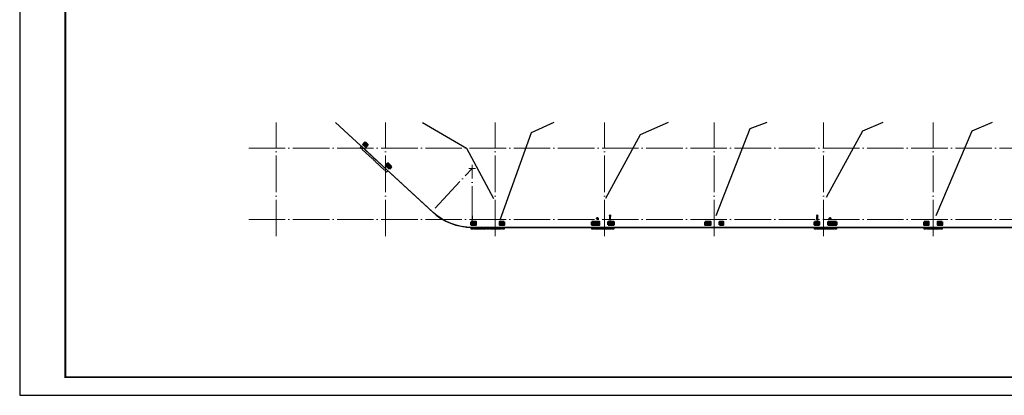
# Model space of a CAD drawing. Extents: x 447288 to 563800, y -194684 to 241749.
# Tile 73 of 91: x 458700 to 512654, y 46024 to 66621. Entities that reach past the tile are written whole.
import ezdxf

# ---------------------------------------------------------------- set-up
doc = ezdxf.new("R2010")
doc.units = 0
doc.header["$LTSCALE"] = 1000
for name, pattern in [('jz-g2#$0$pm-ktbf$0$DASH', [0.35, 0.25, -0.1]), ('jz-g2#$0$pm-ktbf$0$DOTE', [2.42, 2, -0.2, 0.02, -0.2]), ('jz-g2#$0$pm-ktbf$0$P+2号楼+屋顶$0$$1$DOTE', [2.42, 2, -0.2, 0.02, -0.2])]:
    doc.linetypes.add(name, pattern=pattern)
doc.layers.get('0').update_dxf_attribs({"lineweight": 20})
for name, color, linetype in [('jz-g2#$0$A-OVER', 7, 'Continuous'), ('jz-g2#$0$pm-1f$0$A-OVER', 7, 'Continuous'), ('jz-g2#$0$pm-ktbf$0$A-OVER', 7, 'Continuous'), ('jz-g2#$0$pm-ktbf$0$A-ROOF-WATER', 4, 'Continuous'), ('jz-g2#$0$pm-ktbf$0$A-面积', 21, 'Continuous'), ('jz-g2#$0$pm-ktbf$0$P+2号楼+屋顶$0$$1$A-ROOF-WATER', 4, 'Continuous'), ('jz-g2#$0$PUB_TITLE', 4, 'Continuous'), ('PUB_DIM', 3, 'Continuous'), ('PUB_TITLE', 4, 'Continuous')]:
    doc.layers.add(name, color=color, linetype=linetype)
for name, color, linetype, lineweight in [('jz-g2#$0$pm-ktbf$0$A-LVTRY', 155, 'Continuous', 20), ('jz-g2#$0$pm-ktbf$0$A-LVTRY-1', 155, 'Continuous', 20), ('jz-g2#$0$pm-ktbf$0$DOTE', 10, 'jz-g2#$0$pm-ktbf$0$DOTE', 9), ('jz-g2#$0$pm-ktbf$0$P+2号楼+屋顶$0$$1$A-LVTRY-1', 155, 'Continuous', 20), ('jz-g2#$0$WALL', 9, 'Continuous', 50)]:
    doc.layers.add(name, color=color, linetype=linetype, lineweight=lineweight)

# ---------------------------------------------------------------- blocks, each defined once
blk = doc.blocks.new('jz-g2#$0$pm-ktbf$0$P+2号楼+屋顶$0$$1$W-pipe-1')
at = {"layer": 'jz-g2#$0$pm-ktbf$0$P+2号楼+屋顶$0$$1$A-LVTRY-1', "color": 1, "linetype": 'jz-g2#$0$pm-ktbf$0$P+2号楼+屋顶$0$$1$DOTE', "ltscale": 0.01}
for points in [[(75, 0), (-75, 0)], [(0, 75), (0, -75)]]:
    blk.add_lwpolyline(points, dxfattribs=at)
at = {"layer": 'jz-g2#$0$pm-ktbf$0$P+2号楼+屋顶$0$$1$A-LVTRY-1'}
for radius in [55, 45]:
    blk.add_circle((0, 0), radius, dxfattribs=at)
blk = doc.blocks.new('jz-g2#$0$pm-1f$0$DSFSDF')
at = {"layer": 'jz-g2#$0$pm-1f$0$A-OVER'}
blk.add_lwpolyline([(696399, 115988), (695399, 115988), (695399, 115888), (695499, 115888), (695499, 115913), (695549, 115913), (695549, 115888), (696249, 115888), (696249, 115913), (696299, 115913), (696299, 115888), (696399, 115888), (696399, 115988)], dxfattribs=at)
blk = doc.blocks.new('jz-g2#$0$pm-1f$0$SDFSF')
at = {"layer": 'jz-g2#$0$pm-1f$0$A-OVER'}
blk.add_lwpolyline([(684399, 115988), (683199, 115988), (683199, 115888), (683299, 115888), (683299, 115913), (683349, 115913), (683349, 115888), (684249, 115888), (684249, 115913), (684299, 115913), (684299, 115888), (684399, 115888), (684399, 115988)], dxfattribs=at)
blk = doc.blocks.new('jz-g2#$0$A$Cbc82c78b')
h = blk.add_hatch(color=8)
h.dxf.hatch_style = 1
h.paths.add_polyline_path([(115, 4534), (0, 4409), (147, 4273), (262, 4398)])
h = blk.add_hatch(color=8)
h.dxf.hatch_style = 1
h.paths.add_polyline_path([(1453, 3065), (1248, 3255), (1364, 3379), (1569, 3190)])
h = blk.add_hatch(color=8)
h.dxf.hatch_style = 1
h.paths.add_polyline_path([(5932, 170), (5932, 0), (6190, 0), (6190, 170)])
h = blk.add_hatch(color=8)
h.dxf.hatch_style = 1
h.paths.add_polyline_path([(7741, 170), (7491, 170), (7491, 0), (7741, 0)])
h = blk.add_hatch(color=8)
h.dxf.hatch_style = 1
h.paths.add_polyline_path([(12541, 170), (12941, 170), (12941, 0), (12541, 0)])
h = blk.add_hatch(color=8)
h.dxf.hatch_style = 1
h.paths.add_polyline_path([(13441, 0), (13741, 0), (13741, 170), (13441, 170)])
h = blk.add_hatch(color=8)
h.dxf.hatch_style = 1
h.paths.add_polyline_path([(18741, 170), (19041, 170), (19041, 0), (18741, 0)])
h = blk.add_hatch(color=8)
h.dxf.hatch_style = 1
h.paths.add_polyline_path([(19541, 0), (19741, 0), (19741, 170), (19541, 170)])
h = blk.add_hatch(color=8)
h.dxf.hatch_style = 1
h.paths.add_polyline_path([(24741, 170), (24991, 170), (24991, 0), (24741, 0)])
h = blk.add_hatch(color=8)
h.dxf.hatch_style = 1
h.paths.add_polyline_path([(25941, 170), (25491, 170), (25491, 0), (25941, 0)])
h = blk.add_hatch(color=8)
h.dxf.hatch_style = 1
h.paths.add_polyline_path([(30741, 170), (30991, 170), (30991, 0), (30741, 0)])
h = blk.add_hatch(color=8)
h.dxf.hatch_style = 1
h.paths.add_polyline_path([(31741, 170), (31491, 170), (31491, 0), (31741, 0)])
at = {"layer": 'jz-g2#$0$A-OVER'}
blk.add_lwpolyline([(5981, 500), (5981, 300), (5981, 300)], dxfattribs=at)
at = {"layer": 'jz-g2#$0$WALL'}
for points in [[(115, 4534), (0, 4409), (147, 4273), (262, 4398), (115, 4534)], [(1453, 3065), (1248, 3255), (1364, 3379), (1569, 3190)], [(1453, 3065), (1569, 3190)], [(5932, 170), (5932, 0), (6190, 0), (6190, 170), (5932, 170)]]:
    blk.add_lwpolyline(points, dxfattribs=at)
for points in [[(7741, 170), (7491, 170), (7491, 0), (7741, 0)], [(12541, 170), (12941, 170), (12941, 0), (12541, 0)], [(13441, 0), (13741, 0), (13741, 170), (13441, 170)], [(18741, 170), (19041, 170), (19041, 0), (18741, 0)], [(19541, 0), (19741, 0), (19741, 170), (19541, 170)], [(24741, 170), (24991, 170), (24991, 0), (24741, 0)], [(25941, 170), (25491, 170), (25491, 0), (25941, 0)], [(30741, 170), (30991, 170), (30991, 0), (30741, 0)], [(31741, 170), (31491, 170), (31491, 0), (31741, 0)]]:
    blk.add_lwpolyline(points, close=True, dxfattribs=at)
blk = doc.blocks.new('jz-g2#$0$pm-ktbf$0$W-pipe-3')
at = {"layer": 'jz-g2#$0$pm-ktbf$0$A-ROOF-WATER', "color": 1, "linetype": 'jz-g2#$0$pm-ktbf$0$DOTE', "ltscale": 0.01}
for p, q in [((-30, 0), (30, 0)), ((0, -30), (0, 30))]:
    blk.add_line(p, q, dxfattribs=at)
at = {"layer": 'jz-g2#$0$pm-ktbf$0$A-ROOF-WATER'}
blk.add_circle((0, 0), 25, dxfattribs=at)
blk = doc.blocks.new('jz-g2#$0$pm-ktbf$0$W-drain-4')
at = {"layer": 'jz-g2#$0$pm-ktbf$0$A-LVTRY'}
h = blk.add_hatch(dxfattribs=at)
h.set_pattern_fill('玻璃', color=256, scale=10, angle=45)
h.set_pattern_definition([(45, (-117968.186, -205653.527), (-8.4852814, 8.4852814), [])])
edge = h.paths.add_edge_path()
edge.add_arc((0, 0), 45, 0, 360)
blk.add_circle((0, 0), 45, dxfattribs=at)
blk = doc.blocks.new('jz-g2#$0$pm-ktbf$0$LNSLG+DL')
at = {"layer": 'jz-g2#$0$pm-ktbf$0$A-ROOF-WATER', "linetype": 'jz-g2#$0$pm-ktbf$0$DASH', "ltscale": 0.2}
for points in [[(0, 25), (-162, 25)], [(0, -25), (-163, -25)]]:
    blk.add_lwpolyline(points, dxfattribs=at)
at = {"layer": 'jz-g2#$0$pm-ktbf$0$A-LVTRY-1'}
blk.add_blockref('jz-g2#$0$pm-ktbf$0$W-drain-4', (-200, 0), dxfattribs=at)
at = {"layer": 'jz-g2#$0$pm-ktbf$0$A-ROOF-WATER'}
blk.add_blockref('jz-g2#$0$pm-ktbf$0$W-pipe-3', (0, 0), dxfattribs=at)
blk = doc.blocks.new('jz-g2#$0$pm-ktbf$0$A$C605D023C')
at = {"layer": 'jz-g2#$0$pm-ktbf$0$A-ROOF-WATER', "rotation": 180}
blk.add_blockref('jz-g2#$0$pm-ktbf$0$LNSLG+DL', (60, 200), dxfattribs=at)
blk = doc.blocks.new('jz-g2#')
at = {"layer": 'jz-g2#$0$A-OVER'}
blk.add_lwpolyline([(539888, 60986), (539888, 55235), (483494, 55235, -0.182817), (481353, 56045), (476005, 60986)], format="xyb", dxfattribs=at)
at = {"layer": 'jz-g2#$0$pm-1f$0$A-OVER'}
for points in [[(477421, 59680), (478875, 58336), (478807, 58262), (478733, 58330), (478750, 58349), (478713, 58383), (478697, 58364), (478154, 58866), (478171, 58885), (478134, 58919), (478117, 58900), (478044, 58968), (478061, 58986), (478024, 59020), (478007, 59002), (477464, 59505), (477481, 59523), (477444, 59557), (477427, 59539), (477354, 59606), (477421, 59680)], [(483442, 55235), (485254, 55235), (485254, 55135), (485154, 55135), (485154, 55160), (485104, 55160), (485104, 55135), (484459, 55135), (484459, 55160), (484409, 55160), (484409, 55135), (484309, 55135), (484309, 55160), (484259, 55160), (484259, 55135), (483592, 55135), (483592, 55160), (483542, 55160), (483542, 55135), (483442, 55135), (483442, 55235)]]:
    blk.add_lwpolyline(points, dxfattribs=at)
at = {"layer": 'jz-g2#$0$pm-ktbf$0$A-OVER'}
for points in [[(480779, 60986), (483189, 59570), (484654, 56820)], [(487975, 60986), (486736, 60421), (485004, 55620)], [(494227, 60986), (492693, 60313), (490804, 56820)], [(499638, 60986), (498712, 60639), (496854, 55870)], [(505996, 60986), (504881, 60512), (502897, 56864)], [(511996, 60986), (510881, 60512), (508897, 55870)]]:
    blk.add_lwpolyline(points, dxfattribs=at)
at = {"layer": 'jz-g2#$0$pm-ktbf$0$A-面积', "color": 6}
blk.add_lwpolyline([(476009, 60986), (481297, 56095, 0.188811), (483494, 55235), (527054, 55235), (527054, 60986)], format="xyb", dxfattribs=at)
at = {"layer": 'jz-g2#$0$pm-ktbf$0$DOTE'}
for p, q in [((472754, 54751), (472754, 60986)), ((478754, 54751), (478754, 60986)), ((484754, 54751), (484754, 60986)), ((490754, 54751), (490754, 60986)), ((496754, 54751), (496754, 60986)), ((502754, 54751), (502754, 60986)), ((508754, 54751), (508754, 60986)), ((471251, 59570), (543998, 59570)), ((483304, 58470), (483684, 58470)), ((483494, 58660), (483494, 58280)), ((471251, 55670), (543998, 55670))]:
    blk.add_line(p, q, dxfattribs=at)
for points in [[(481467, 56278), (483494, 58470)], [(483494, 55485), (483494, 58470)]]:
    blk.add_lwpolyline(points, dxfattribs=at)
at = {"layer": 'jz-g2#$0$PUB_TITLE'}
blk.add_lwpolyline([(458700, 46024), (563800, 46024), (563800, 105424), (458700, 105424)], close=True, dxfattribs=at)
blk.add_lwpolyline([(458700, 46024), (563800, 46024), (563800, 105424), (458700, 105424)], close=True, dxfattribs=at)
at = {"layer": 'jz-g2#$0$PUB_TITLE', "const_width": 100}
blk.add_lwpolyline([(461200, 47024), (562800, 47024), (562800, 104424), (461200, 104424)], close=True, dxfattribs=at)
at = {"layer": 'jz-g2#$0$A-OVER'}
blk.add_blockref('jz-g2#$0$A$Cbc82c78b', (477513, 55370), dxfattribs=at)
at = {"layer": 'jz-g2#$0$pm-1f$0$A-OVER', "xscale": -1}
for name, p in [('jz-g2#$0$pm-1f$0$SDFSF', (1174453, -60753)), ('jz-g2#$0$pm-1f$0$SDFSF', (1186653, -60753)), ('jz-g2#$0$pm-1f$0$DSFSDF', (1204653, -60753))]:
    blk.add_blockref(name, p, dxfattribs=at)
at = {"layer": 'jz-g2#$0$pm-ktbf$0$A-OVER', "xscale": -1, "rotation": 270}
for p in [(490854, 55610), (502204, 55610)]:
    blk.add_blockref('jz-g2#$0$pm-ktbf$0$A$C605D023C', p, dxfattribs=at)
at = {"layer": 'jz-g2#$0$pm-ktbf$0$P+2号楼+屋顶$0$$1$A-ROOF-WATER', "xscale": 1.000036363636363, "yscale": 1.000036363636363, "zscale": 1.000036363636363, "rotation": 90.00000000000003}
for p in [(490354, 55720), (503104, 55720)]:
    blk.add_blockref('jz-g2#$0$pm-ktbf$0$P+2号楼+屋顶$0$$1$W-pipe-1', p, dxfattribs=at)

msp = doc.modelspace()

# ---------------------------------------------------------------- block references
at = {"layer": 'PUB_DIM'}
msp.add_blockref('jz-g2#', (0, 0), dxfattribs=at)

# ---------------------------------------------------------------- next in the draw order: linework, layer by layer
at = {"layer": 'PUB_TITLE'}
msp.add_lwpolyline([(458699.9, 46024.3), (563799.9, 46024.3), (563799.9, 105424.3), (458699.9, 105424.3)], close=True, dxfattribs=at)

doc.saveas('drawing.dxf')
